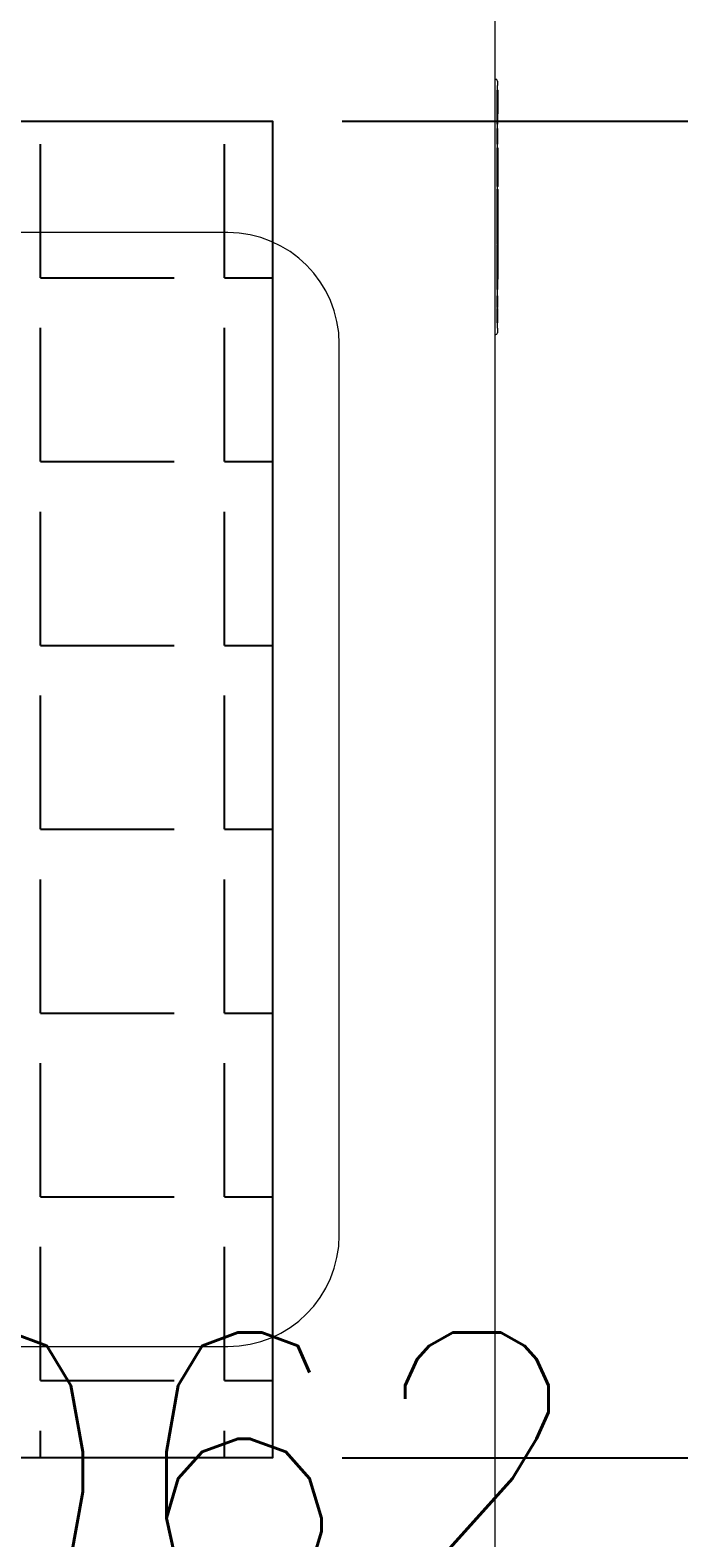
# Model space of a CAD drawing. Header units: millimetres. Extents: x -380244 to 257841, y -4400 to 11650.
# Tile 77 of 140: x 5941 to 6232, y 3744 to 4421. Entities that reach past the tile are written whole.
import ezdxf
from ezdxf import colors
from ezdxf.entities.mleader import LeaderData, LeaderLine
from ezdxf.math import Vec2, Vec3

# ---------------------------------------------------------------- set-up
doc = ezdxf.new("R2010")
doc.units = ezdxf.units.MM
for name, color, linetype in [('Equip2D', 250, 'Continuous'), ('Equip3D', 7, 'Continuous'), ('EquipAnnot', 5, 'Continuous'), ('Привязки Вент', 102, 'Continuous'), ('Привязки Электр', 1, 'Continuous'), ('Трапы', 54, 'Continuous')]:
    doc.layers.add(name, color=color, linetype=linetype)
doc.styles.add('GOST прямой', font='isocpeur.ttf', dxfattribs={"height": 2.5})
doc.styles.add('Выноски', font='isocpeur.ttf', dxfattribs={"height": 2.5})
doc.styles.add('Размеры', font='txt.shx', dxfattribs={"height": 2.5})
doc.dimstyles.new('Main', dxfattribs={"dimscale": 0, "dimtxt": 2.5, "dimasz": 1, "dimexe": 1.25, "dimexo": 0.625, "dimtad": 1, "dimdec": 1, "dimrnd": 0.5, "dimtxsty": 'Размеры', "dimblk": 'OBLIQUE', "dimcen": 2.5, "dimadec": 0, "dimazin": 0, "dimtfac": 1, "dimtdec": 1, "dimtmove": 1, "dimatfit": 2, "dimfxl": 1, "dimarcsym": 0})

# ---------------------------------------------------------------- blocks, each defined once
blk = doc.blocks.new('SHildik')
at = {"layer": 'Equip3D', "elevation": 0.1}
for points in [[(0.52, 0.878), (0.52, -0.782)], [(0.52, 0.878), (1.046, 0.878)], [(1.046, 0.878), (1.046, 0.296)], [(1.209, 0.878), (1.209, -0.782)], [(1.209, 0.878), (1.734, 0.878)], [(1.734, 0.878), (1.734, -0.782)], [(2.029, 0.878), (2.029, -0.782)], [(2.029, 0.878), (2.559, 0.878)], [(2.559, 0.878), (2.559, -0.782)], [(8.55, 0.878), (8.55, -0.297)], [(8.55, 0.878), (9.023, 0.878)], [(9.023, 0.878), (9.023, -0.194)], [(9.436, 0.878), (9.436, -0.782)], [(9.436, 0.878), (10.141, 0.878)], [(1.046, 0.296), (1.174, 0.296)], [(1.174, 0.296), (1.174, -0.176)], [(6.017, 0.208), (6.513, 0.208)], [(6.044, 0.026), (6.525, 0.026)], [(9.903, 0.436), (9.903, -0.782)], [(10.141, 0.436), (9.903, 0.436)], [(1.046, -0.176), (1.046, -0.782)], [(1.046, -0.176), (1.174, -0.176)], [(9.126, -0.297), (9.25, -0.297)], [(9.25, -0.297), (9.25, -0.782)], [(9.989, -0.297), (9.989, -0.782)], [(10.141, -0.297), (9.989, -0.297)], [(0.52, -0.782), (1.046, -0.782)], [(1.209, -0.782), (1.734, -0.782)], [(2.029, -0.782), (2.559, -0.782)], [(9.035, -0.782), (9.25, -0.782)], [(9.436, -0.782), (9.903, -0.782)], [(9.989, -0.782), (10.141, -0.782)]]:
    blk.add_lwpolyline(points, dxfattribs=at)
at = {"layer": 'Equip3D'}
for radius in [0.868, 0.388]:
    blk.add_circle((7.515, 0.062, 0.1), radius, dxfattribs=at)
for centre, radius, start, end in [((7.833, -2.574, 0.1), 5.651, 141.16115, 146.48644), ((4.175, 0.316, 0.1), 0.904, 129.06708, 161.96593), ((3.941, 0.465, 0.1), 0.597, 138.04472, 168.8611), ((3.976, 0.533, 0.1), 0.559, 124.34401, 169.41061), ((3.851, 0.63, 0.1), 0.424, 146.54464, 179.26154), ((3.69, 0.881, 0.1), 0.273, 106.08401, 160.94194), ((3.407, 1.112, 0.1), 0.462, 289.63862, 325.0979), ((3.521, 1.059, 0.1), 0.384, 276.06941, 315.16377), ((3.443, 0.917, 0.1), 0.374, 295.44114, 339.8289), ((3.778, 0.819, 0.1), 0.263, 91.74044, 130.93512), ((3.402, 1.679, 0.1), 0.576, 291.63266, 308.49238), ((3.382, 0.943, 0.1), 0.462, 302.15511, 335.76193), ((3.947, 0.865, 0.1), 0.313, 155.7458, 193.5117), ((3.599, 1.038, 0.1), 0.25, 279.98916, 313.59208), ((3.839, 0.907, 0.1), 0.169, 150.27224, 200.12577), ((3.669, 1.01, 0.1), 0.161, 273.99319, 329.46969), ((3.854, 0.891, 0.1), 0.19, 113.98874, 148.08333), ((5.12, 0.307, 0.1), 1.391, 161.29481, 181.09707), ((3.796, 1.187, 0.1), 0.0544, 0.11453, 130.52008), ((3.772, 1.073, 0.1), 0.00912, 297.0161, 101.04699), ((3.778, 0.852, 0.1), 0.00888, 333.16423, 141.92693), ((3.703, 0.992, 0.1), 0.123, 328.59448, 16.18335), ((3.834, 1.032, 0.1), 0.0145, 76.92932, 204.68855), ((3.841, 1.052, 0.1), 0.0071, 236.33346, 346.1655), ((3.156, 1.128, 0.1), 0.696, 353.63422, 4.88884), ((5.657, 0.062, 0.1), 0.868, 9.67827, 357.60382), ((10.141, 0.048, 0.1), 0.83, 270, 90), ((4.459, -0.478, 0.1), 1.651, 147.42605, 164.33521), ((3.316, 0.39, 0.1), 0.25, 141.15197, 175.28646), ((3.337, 0.59, 0.1), 0.0212, 163.9399, 333.20619), ((3.615, 0.565, 0.1), 0.0186, 128.19603, 312.72227), ((4.187, 0.275, 0.1), 0.457, 179.2872, 249.56076), ((5.657, 0.062, 0.1), 0.388, 22.08665, 354.6344), ((10.141, 0.069, 0.1), 0.366, 270, 90), ((4.057, -0.21, 0.1), 1.201, 171.528, 205.77914), ((2.267, -6.887, 0.1), 6.96, 71.79152, 75.3477), ((4.131, -1.139, 0.1), 0.918, 35.06343, 70.22327), ((5.248, -0.458, 0.1), 0.397, 202.8197, 251.21883), ((9.035, -0.297, 0.1), 0.486, 180, 270), ((9.126, -0.194, 0.1), 0.103, 180, 270), ((2.809, -3.586, 0.1), 2.651, 89.32844, 97.10027), ((2.855, -0.296, 0.1), 0.758, 240.42902, 290.01423), ((2.831, -0.783, 0.1), 0.153, 273.26928, 19.42664), ((3.063, -0.88, 0.1), 0.139, 291.80394, 7.5704), ((3.533, -0.478, 0.1), 0.508, 229.08218, 279.56257), ((3.758, -0.97, 0.1), 0.14, 183.70307, 265.43646), ((3.681, -2.689, 0.1), 1.581, 69.80115, 87.61381), ((4.08, -0.991, 0.1), 0.0211, 89.8076, 262.42514), ((3.475, -2.848, 0.1), 1.932, 57.09034, 71.84833), ((4.19, 2.218, 0.1), 3.19, 268.03305, 280.7017), ((4.416, -0.636, 0.1), 0.6, 251.59779, 280.47809), ((4.813, -1.035, 0.1), 0.122, 58.47776, 104.73865), ((5.209, 0.206, 0.1), 1.184, 253.70899, 279.8285), ((4.904, -1.91, 0.1), 1.098, 62.5313, 78.64008), ((5.407, -0.949, 0.1), 0.013, 288.64387, 75.43894)]:
    blk.add_arc(centre, radius, start, end, dxfattribs=at)
blk = doc.blocks.new('Logotip_HiCold')
at = {"layer": 'Equip3D', "extrusion": (0, -1, 0)}
blk.add_blockref('SHildik', (0, 0), dxfattribs=at)
blk = doc.blocks.new('A$C63251f99')
at = {"color": 0, "linetype": 'Continuous', "lineweight": 0}
for p, q in [((100, -180), (100, -580)), ((600, -580), (600, -180)), ((150, -630), (550, -630)), ((0, -700), (700, -700)), ((554.25, -700), (554.25, -700.2)), ((557.05, -701), (555.05, -701)), ((557.05, -701), (666.05, -701)), ((668.05, -701), (666.05, -701)), ((668.85, -700), (668.85, -700.2))]:
    blk.add_line(p, q, dxfattribs=at)
for centre, radius, start, end in [((150, -580), 50, 180, 270), ((550, -580), 50, 270, 0), ((555.05, -700.2), 0.8, 180, 270), ((668.05, -700.2), 0.8, 270, 0)]:
    blk.add_arc(centre, radius, start, end, dxfattribs=at)
blk = doc.blocks.new('НСО1М-7_7Б')
at = {"layer": 'Equip2D'}
blk.add_blockref('A$C63251f99', (0, 0), dxfattribs=at)
at = {"layer": 'Equip3D', "xscale": 10, "yscale": 10, "zscale": 10}
blk.add_blockref('Logotip_HiCold', (554.25, -700, 824.7), dxfattribs=at)
at = {"layer": 'EquipAnnot', "style": 'GOST прямой', "flags": 1}
for tag, p in [('НАИМЕНОВАНИЕ', (0, 0)), ('РАЗМЕРЫ', (0, 0)), ('ОПИСАНИЕ', (0, -4.75)), ('ВЕС', (0, -4.75))]:
    blk.add_attdef(tag, p, '', height=2.5, dxfattribs=at)
at = {"layer": 'EquipAnnot', "style": 'GOST прямой'}
blk.add_attdef('НОМЕР', (339.66, -775.14), '', height=2.5, dxfattribs=at)
blk = doc.blocks.new('_Oblique')
at = {"color": 0, "linetype": 'ByBlock', "lineweight": -2}
blk.add_line((-0.5, -0.5), (0.5, 0.5), dxfattribs=at)
blk = doc.blocks.new('*D385')
at = {"layer": 'Defpoints', "color": 0, "transparency": 16777216}
for p in [(5450, 3680), (5450, 3680), (6512, 3680)]:
    blk.add_point(p, dxfattribs=at)
at = {"layer": 'Трапы', "color": 0, "lineweight": -2, "transparency": 16777216}
for p, q in [((5450, 3711.25), (5450, 3742.5)), ((6512, 3711.25), (6512, 3742.5)), ((6512, 3680), (5450, 3680))]:
    blk.add_line(p, q, dxfattribs=at)
at = {"layer": 'Трапы', "color": 0, "lineweight": -2, "transparency": 16777216, "xscale": 50, "yscale": 50, "zscale": 50, "rotation": 180}
blk.add_blockref('_Oblique', (5450, 3680), dxfattribs=at)
at = {"layer": 'Трапы', "color": 0, "lineweight": -2, "transparency": 16777216, "xscale": 50, "yscale": 50, "zscale": 50}
blk.add_blockref('_Oblique', (6512, 3680), dxfattribs=at)
at = {"layer": 'Трапы', "color": 0, "transparency": 16777216, "insert": (5981, 3773.75), "char_height": 125, "attachment_point": 5, "style": 'Размеры'}
blk.add_mtext('1062', dxfattribs=at)
blk = doc.blocks.new('*D386')
at = {"layer": 'Defpoints', "color": 0, "transparency": 16777216}
for p in [(6200, 5230), (6796.52, 5230), (6512, 3680)]:
    blk.add_point(p, dxfattribs=at)
at = {"layer": 'Трапы', "color": 0, "lineweight": -2, "transparency": 16777216}
for p, q in [((6231.25, 5230), (6859.02, 5230)), ((6796.52, 3680), (6796.52, 5230)), ((6543.25, 3680), (6859.02, 3680))]:
    blk.add_line(p, q, dxfattribs=at)
at = {"layer": 'Трапы', "color": 0, "lineweight": -2, "transparency": 16777216, "xscale": 50, "yscale": 50, "zscale": 50}
for p, rotation in [((6796.52, 5230), 90), ((6796.52, 3680), 270)]:
    blk.add_blockref('_Oblique', p, dxfattribs=dict(at, rotation=rotation))
at = {"layer": 'Трапы', "color": 0, "transparency": 16777216, "insert": (6702.77, 4455), "char_height": 125, "attachment_point": 5, "rotation": 90, "style": 'Размеры'}
blk.add_mtext('1550', dxfattribs=at)
blk = doc.blocks.new('Вент решетка 600x600')
at = {"layer": 'Привязки Вент'}
h = blk.add_hatch(dxfattribs=at)
h.set_pattern_fill('ANGLE', color=256, scale=300)
h.set_pattern_definition([(0, (-34644.045, -18047.86), (0, 82.5), [60, -22.5]), (90, (-34644.045, -18047.86), (-82.5, 5e-15), [60, -22.5])])
h.paths.add_polyline_path([(0, 0), (600, 0), (600, 600), (0, 600)])
blk.add_lwpolyline([(0, 600), (600, 600), (600, 0), (0, 0)], close=True, dxfattribs=at)
blk = doc.blocks.new('*D409')
at = {"layer": 'Defpoints', "color": 0, "transparency": 16777216}
for p in [(6450, 4430), (6050, 4380), (6836.03, 4380)]:
    blk.add_point(p, dxfattribs=at)
at = {"layer": 'Привязки Вент', "color": 0, "lineweight": -2, "transparency": 16777216}
for p, q in [((7132.91, 4494.06), (7132.91, 4744.06)), ((6836.03, 4405), (7132.91, 4494.06)), ((6836.03, 4430), (6836.03, 4480)), ((6481.25, 4430), (6898.53, 4430)), ((6836.03, 4430), (6836.03, 4380)), ((6836.03, 4430), (6836.03, 4380)), ((6081.25, 4380), (6898.53, 4380)), ((6836.03, 4380), (6836.03, 4330))]:
    blk.add_line(p, q, dxfattribs=at)
at = {"layer": 'Привязки Вент', "color": 0, "lineweight": -2, "transparency": 16777216, "xscale": 50, "yscale": 50, "zscale": 50}
for p, rotation in [((6836.03, 4430), 270), ((6836.03, 4380), 90)]:
    blk.add_blockref('_Oblique', p, dxfattribs=dict(at, rotation=rotation))
at = {"layer": 'Привязки Вент', "color": 0, "transparency": 16777216, "insert": (7039.16, 4619.06), "char_height": 125, "attachment_point": 5, "rotation": 90, "style": 'Размеры'}
blk.add_mtext('50', dxfattribs=at)
blk = doc.blocks.new('*D410')
at = {"layer": 'Defpoints', "color": 0, "transparency": 16777216}
for p in [(6050, 4380), (6050, 3780), (6836.03, 3780)]:
    blk.add_point(p, dxfattribs=at)
at = {"layer": 'Привязки Вент', "color": 0, "lineweight": -2, "transparency": 16777216}
for p, q in [((6081.25, 4380), (6898.53, 4380)), ((6836.03, 4380), (6836.03, 3780)), ((6081.25, 3780), (6898.53, 3780))]:
    blk.add_line(p, q, dxfattribs=at)
at = {"layer": 'Привязки Вент', "color": 0, "lineweight": -2, "transparency": 16777216, "xscale": 50, "yscale": 50, "zscale": 50}
for p, rotation in [((6836.03, 4380), 90), ((6836.03, 3780), 270)]:
    blk.add_blockref('_Oblique', p, dxfattribs=dict(at, rotation=rotation))
at = {"layer": 'Привязки Вент', "color": 0, "transparency": 16777216, "insert": (6742.28, 4080), "char_height": 125, "attachment_point": 5, "rotation": 90, "style": 'Размеры'}
blk.add_mtext('600', dxfattribs=at)

msp = doc.modelspace()

# ---------------------------------------------------------------- block references
at = {"rotation": 90}
msp.add_blockref('НСО1М-7_7Б', (5450, 3730), dxfattribs=at)
at = {"layer": 'Привязки Вент'}
msp.add_blockref('Вент решетка 600x600', (5450, 3780), dxfattribs=at)

# ---------------------------------------------------------------- dimensions: what is measured, and where the dimension line sits
for base, p1, p2, picture, middle in [((6836.03, 4380), (6450, 4430), (6050, 4380), '*D409', (7039.16, 4525.31)), ((6836.03, 3780), (6050, 4380), (6050, 3780), '*D410', (6742.28, 4080))]:
    dim = msp.add_linear_dim(base=base, p1=p1, p2=p2, angle=90, dimstyle='Main', dxfattribs=at)
    dim.commit()
    dim.dimension.update_dxf_attribs({"geometry": picture, "text_midpoint": middle})
at = {"layer": 'Трапы'}
dim = msp.add_linear_dim(base=(6796.52, 5230), p1=(6512, 3680), p2=(6200, 5230), angle=90, dimstyle='Main', dxfattribs=at)
dim.commit()
dim.dimension.update_dxf_attribs({"geometry": '*D386', "text_midpoint": (6702.77, 4455)})
dim = msp.add_linear_dim(base=(5450, 3680), p1=(6512, 3680), p2=(5450, 3680), dimstyle='Main', dxfattribs=at)
dim.commit()
dim.dimension.update_dxf_attribs({"geometry": '*D385', "text_midpoint": (5981, 3773.75)})

# ---------------------------------------------------------------- leaders
at = {"layer": 'Привязки Электр'}
ml = msp.add_multileader_mtext('Standard', dxfattribs=at)
ml.set_content('{\\C256;Э1Ф 220 0,35кВт розетка h=2200, поз.1}', color=256, style='Выноски')
ml.set_leader_properties()
ml.build(insert=Vec2(0, 0))
ml.multileader.update_dxf_attribs({"text_left_attachment_type": 6, "text_right_attachment_type": 6, "arrow_head_size": 60, "scale": 50})
ctx = ml.context
ctx.base_point, ctx.scale, ctx.char_height, ctx.arrow_head_size, ctx.landing_gap_size, ctx.plane_origin = Vec3(-1077.42, 4942.64), 50, 125, 60, 100, Vec3(7850, 1730)
ctx.left_attachment, ctx.right_attachment, ctx.text_align_type = 6, 6, 2
notes = []
notes.append((ctx, [(0, (1, 1, 0), (2597.58, 4942.64), (-1, 0), 400, [(0, [(7850, 1730)], 0, [])])]))
ctx.mtext.insert, ctx.mtext.alignment, ctx.mtext.flow_direction = Vec3(2097.58, 5105.14), 3, 5
ml = msp.add_multileader_mtext('Standard', dxfattribs=at)
ml.set_content('Э1Ф 220 2,5кВт розетка h=1400, поз.31\\PЭ1Ф 220 1,5кВт розетка h=1400, поз.32', color=256, style='Выноски')
ml.set_leader_properties()
ml.build(insert=Vec2(0, 0))
ml.multileader.update_dxf_attribs({"text_left_attachment_type": 6, "text_right_attachment_type": 6, "arrow_head_size": 60, "scale": 50})
ctx = ml.context
ctx.base_point, ctx.scale, ctx.char_height, ctx.arrow_head_size, ctx.landing_gap_size, ctx.plane_origin = Vec3(-1064.92, 4515.33), 50, 125, 60, 100, Vec3(7500, 1580)
ctx.left_attachment, ctx.right_attachment, ctx.text_align_type = 6, 6, 2
notes.append((ctx, [(0, (1, 1, 0), (2597.58, 4515.33), (-1, 0), 400, [(0, [(7500, 1580)], 0, [])])]))
ctx.mtext.insert, ctx.mtext.width, ctx.mtext.alignment, ctx.mtext.flow_direction = Vec3(2097.58, 4677.83), 4126.6169, 3, 5
ml = msp.add_multileader_mtext('Standard', dxfattribs=at)
ml.set_content('Э1Ф 220 0,22кВт розетка h=50, поз.16\\PЭ1Ф 220 0,9кВт розетка h=1200, поз.17\\PЭ1Ф 220 1,6кВт розетка h=1200, поз.18\\PЭ1Ф 220 7кВт розетка h=1200, поз.19', color=256, style='Выноски')
ml.set_leader_properties()
ml.build(insert=Vec2(0, 0))
ml.multileader.update_dxf_attribs({"text_left_attachment_type": 6, "text_right_attachment_type": 6, "arrow_head_size": 60, "scale": 50})
ctx = ml.context
ctx.base_point, ctx.scale, ctx.char_height, ctx.arrow_head_size, ctx.landing_gap_size, ctx.plane_origin = Vec3(-1052.42, 3854.96), 50, 125, 60, 100, Vec3(6650, 1730)
ctx.left_attachment, ctx.right_attachment, ctx.text_align_type = 6, 6, 2
notes.append((ctx, [(0, (1, 1, 0), (2597.58, 3854.96), (-1, 0), 400, [(0, [(6750, 1730)], 0, [])])]))
ctx.mtext.insert, ctx.mtext.width, ctx.mtext.alignment, ctx.mtext.flow_direction = Vec3(2097.58, 4017.46), 3672.3145, 3, 5
for ctx, leaders in notes:
    for number, flags, end, landing, length, lines in leaders:
        leader = LeaderData()
        leader.index, (leader.has_last_leader_line, leader.has_dogleg_vector, leader.attachment_direction) = number, flags
        leader.last_leader_point, leader.dogleg_vector, leader.dogleg_length = Vec3(end), Vec3(landing), length
        for number, points, colour, breaks in lines:
            line = LeaderLine()
            line.index, line.vertices, line.color, line.breaks = number, Vec3.list(points), colors.encode_raw_color(colour), breaks
            leader.lines.append(line)
        ctx.leaders.append(leader)

doc.saveas('drawing.dxf')
